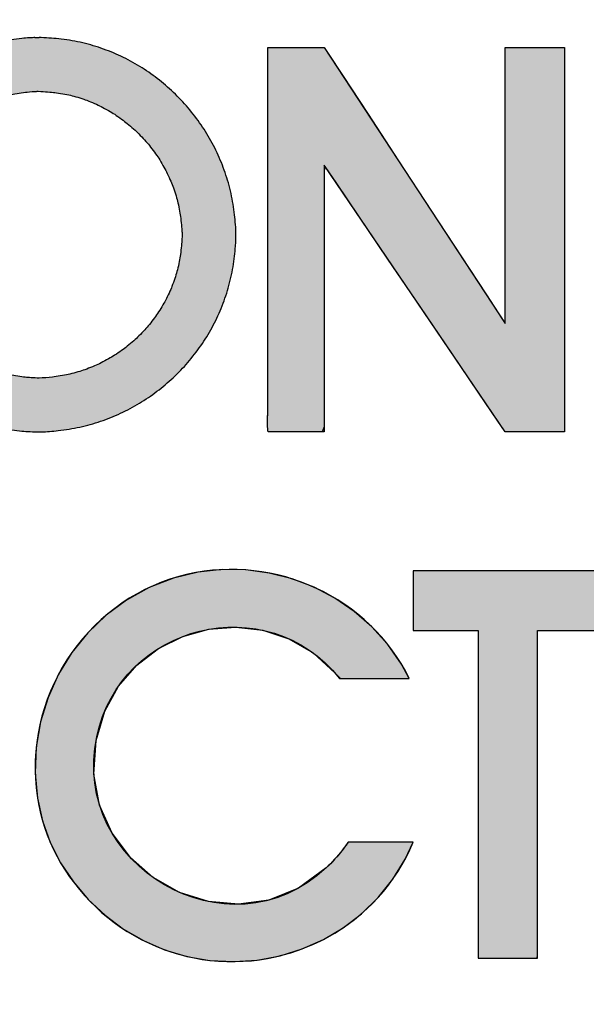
# Model space of a CAD drawing. Header units: inches. Extents: x 0 to 188, y 0 to 141.
# Tile 16 of 23: x 173.75 to 177.15, y 8.37 to 14.29. Entities that reach past the tile are written whole.
import ezdxf
from ezdxf import colors
from ezdxf.entities.mleader import LeaderData, LeaderLine
from ezdxf.math import Vec2, Vec3

# ---------------------------------------------------------------- set-up
doc = ezdxf.new("R2010")
doc.units = ezdxf.units.IN
doc.header["$MEASUREMENT"] = 0
doc.layers.add('Default', color=7, linetype='Continuous')

# ---------------------------------------------------------------- blocks, each defined once
blk = doc.blocks.new('_DOT')
at = {"color": 0}
blk.add_line((0, 0), (-1, 0), dxfattribs=at)
at = {"color": 0, "const_width": 0.333}
blk.add_lwpolyline([(-0.1665, 0, 1), (0.1665, 0, 1)], format="xyb", close=True, dxfattribs=at)
blk = doc.blocks.new('block_2')
at = {"layer": 'Default', "linetype": 'Continuous'}
for points in [[(0.24683, 0.05811), (0.23145, 0.04686), (0.215, 0.04023), (0.1981, 0.03788), (0.18134, 0.03942), (0.16533, 0.04452), (0.15068, 0.05279), (0.13798, 0.06387), (0.12784, 0.07742), (0.12087, 0.09305), (0.11767, 0.11041), (0.11884, 0.12913), (0.1237, 0.14549), (0.13141, 0.15943), (0.14153, 0.17108), (0.15359, 0.18031), (0.16711, 0.187), (0.1816, 0.19102), (0.19658, 0.19224), (0.21158, 0.19054), (0.22611, 0.18578), (0.2397, 0.17786), (0.25187, 0.16663), (0.25487, 0.16367), (0.25699, 0.16367), (0.2604, 0.16367), (0.26474, 0.16367), (0.2697, 0.16367), (0.27491, 0.16367), (0.28006, 0.16367), (0.28478, 0.16367), (0.28875, 0.16367), (0.29163, 0.16367), (0.29307, 0.16367), (0.28884, 0.17158), (0.28122, 0.18255), (0.2724, 0.19238), (0.26252, 0.201), (0.25172, 0.20837), (0.24015, 0.21442), (0.22795, 0.21909), (0.21526, 0.22232), (0.20223, 0.22406), (0.189, 0.22424), (0.17572, 0.2228), (0.16193, 0.2195), (0.1484, 0.21424), (0.13587, 0.2073), (0.12445, 0.19884), (0.11426, 0.18903), (0.1054, 0.17802), (0.09799, 0.16599), (0.09213, 0.1531), (0.08795, 0.13951), (0.08555, 0.1254), (0.08504, 0.11092), (0.08631, 0.09702), (0.08907, 0.08441), (0.0934, 0.07235), (0.09917, 0.06095), (0.10626, 0.05031), (0.11454, 0.04056), (0.12388, 0.03179), (0.13415, 0.02413), (0.14525, 0.01768), (0.15702, 0.01255), (0.16937, 0.00885), (0.18226, 0.00665), (0.19546, 0.00598), (0.20851, 0.00687), (0.22126, 0.00926), (0.23358, 0.0131), (0.24533, 0.01832), (0.25638, 0.02486), (0.26659, 0.03267), (0.27583, 0.04167), (0.28396, 0.05181), (0.29085, 0.06302), (0.29522, 0.07245), (0.29404, 0.07245), (0.2915, 0.07245), (0.28789, 0.07245), (0.28355, 0.07245), (0.27879, 0.07245), (0.27392, 0.07245), (0.26926, 0.07245), (0.26513, 0.07245), (0.26184, 0.07245), (0.25972, 0.07245), (0.25895, 0.07229), (0.25798, 0.07089), (0.25698, 0.06951), (0.25596, 0.06815), (0.25491, 0.06681), (0.25383, 0.06549), (0.25272, 0.0642), (0.25159, 0.06293), (0.25044, 0.06169), (0.24926, 0.06047), (0.24806, 0.05928)], [(0.29526, 0.19042), (0.29609, 0.19042), (0.29835, 0.19042), (0.30175, 0.19042), (0.30595, 0.19042), (0.31064, 0.19042), (0.31551, 0.19042), (0.32023, 0.19042), (0.3245, 0.19042), (0.328, 0.19042), (0.33041, 0.19042), (0.33141, 0.19042), (0.33142, 0.1871), (0.33142, 0.17639), (0.33142, 0.15982), (0.33142, 0.139), (0.33142, 0.11552), (0.33142, 0.09097), (0.33142, 0.06696), (0.33142, 0.04507), (0.33142, 0.02691), (0.33142, 0.01407), (0.33142, 0.00815), (0.33188, 0.00793), (0.33369, 0.00793), (0.33659, 0.00793), (0.34029, 0.00793), (0.34451, 0.00793), (0.34895, 0.00793), (0.35332, 0.00793), (0.35735, 0.00793), (0.36073, 0.00793), (0.36317, 0.00793), (0.3644, 0.00793), (0.36449, 0.00983), (0.36449, 0.01902), (0.36449, 0.03442), (0.36449, 0.05444), (0.36449, 0.07746), (0.36449, 0.10191), (0.36449, 0.12618), (0.36449, 0.14868), (0.36449, 0.16781), (0.36449, 0.18197), (0.36449, 0.18956), (0.36476, 0.19042), (0.36647, 0.19042), (0.36949, 0.19042), (0.37349, 0.19042), (0.37813, 0.19042), (0.3831, 0.19042), (0.38808, 0.19042), (0.39272, 0.19042), (0.39672, 0.19042), (0.39973, 0.19042), (0.40145, 0.19042), (0.40172, 0.19057), (0.40172, 0.19195), (0.40172, 0.19451), (0.40172, 0.19798), (0.40172, 0.20205), (0.40172, 0.20645), (0.40172, 0.21088), (0.40172, 0.21505), (0.40172, 0.21867), (0.40172, 0.22146), (0.40172, 0.22313), (0.39941, 0.22347), (0.39247, 0.22347), (0.38554, 0.22347), (0.3786, 0.22347), (0.37167, 0.22347), (0.36474, 0.22347), (0.3578, 0.22347), (0.35087, 0.22347), (0.34394, 0.22347), (0.337, 0.22347), (0.33007, 0.22347), (0.32409, 0.22347), (0.32146, 0.22347), (0.31882, 0.22347), (0.31618, 0.22347), (0.31354, 0.22347), (0.31091, 0.22347), (0.30827, 0.22347), (0.30563, 0.22347), (0.30299, 0.22347), (0.30036, 0.22347), (0.29772, 0.22347), (0.29538, 0.22346), (0.29532, 0.22263), (0.29528, 0.22063), (0.29525, 0.21769), (0.29524, 0.21408), (0.29523, 0.21003), (0.29523, 0.20579), (0.29524, 0.20161), (0.29524, 0.19774), (0.29525, 0.19442), (0.29526, 0.19189)]]:
    blk.add_hatch(color=7, dxfattribs=at).paths.add_polyline_path(points)
at = {"layer": 'Default', "color": 7, "linetype": 'Continuous'}
blk.add_lwpolyline([(0.24683, 0.05811), (0.23145, 0.04686), (0.215, 0.04023), (0.1981, 0.03788), (0.18134, 0.03942), (0.16533, 0.04452), (0.15068, 0.05279), (0.13798, 0.06387), (0.12784, 0.07742), (0.12087, 0.09305), (0.11767, 0.11041), (0.11884, 0.12913), (0.1237, 0.14549), (0.13141, 0.15943), (0.14153, 0.17108), (0.15359, 0.18031), (0.16711, 0.187), (0.1816, 0.19102), (0.19658, 0.19224), (0.21158, 0.19054), (0.22611, 0.18578), (0.2397, 0.17786), (0.25187, 0.16663), (0.25487, 0.16367), (0.25699, 0.16367), (0.2604, 0.16367), (0.26474, 0.16367), (0.2697, 0.16367), (0.27491, 0.16367), (0.28006, 0.16367), (0.28478, 0.16367), (0.28875, 0.16367), (0.29163, 0.16367), (0.29307, 0.16367), (0.28884, 0.17158), (0.28122, 0.18255), (0.2724, 0.19238), (0.26252, 0.201), (0.25172, 0.20837), (0.24015, 0.21442), (0.22795, 0.21909), (0.21526, 0.22232), (0.20223, 0.22406), (0.189, 0.22424), (0.17572, 0.2228), (0.16193, 0.2195), (0.1484, 0.21424), (0.13587, 0.2073), (0.12445, 0.19884), (0.11426, 0.18903), (0.1054, 0.17802), (0.09799, 0.16599), (0.09213, 0.1531), (0.08795, 0.13951), (0.08555, 0.1254), (0.08504, 0.11092), (0.08631, 0.09702), (0.08907, 0.08441), (0.0934, 0.07235), (0.09917, 0.06095), (0.10626, 0.05031), (0.11454, 0.04056), (0.12388, 0.03179), (0.13415, 0.02413), (0.14525, 0.01768), (0.15702, 0.01255), (0.16937, 0.00885), (0.18226, 0.00665), (0.19546, 0.00598), (0.20851, 0.00687), (0.22126, 0.00926), (0.23358, 0.0131), (0.24533, 0.01832), (0.25638, 0.02486), (0.26659, 0.03267), (0.27583, 0.04167), (0.28396, 0.05181), (0.29085, 0.06302), (0.29522, 0.07245), (0.29404, 0.07245), (0.2915, 0.07245), (0.28789, 0.07245), (0.28355, 0.07245), (0.27879, 0.07245), (0.27392, 0.07245), (0.26926, 0.07245), (0.26513, 0.07245), (0.26184, 0.07245), (0.25972, 0.07245), (0.25895, 0.07229), (0.25798, 0.07089), (0.25698, 0.06951), (0.25596, 0.06815), (0.25491, 0.06681), (0.25383, 0.06549), (0.25272, 0.0642), (0.25159, 0.06293), (0.25044, 0.06169), (0.24926, 0.06047), (0.24806, 0.05928), (0.24683, 0.05811)], close=True, dxfattribs=at)
blk.add_lwpolyline([(0.39247, 0.22347), (0.38554, 0.22347), (0.3786, 0.22347), (0.37167, 0.22347), (0.36474, 0.22347), (0.3578, 0.22347), (0.35087, 0.22347), (0.34394, 0.22347), (0.337, 0.22347), (0.33007, 0.22347), (0.32409, 0.22347), (0.32146, 0.22347), (0.31882, 0.22347), (0.31618, 0.22347), (0.31354, 0.22347), (0.31091, 0.22347), (0.30827, 0.22347), (0.30563, 0.22347), (0.30299, 0.22347), (0.30036, 0.22347), (0.29772, 0.22347), (0.29538, 0.22346), (0.29532, 0.22263), (0.29528, 0.22063), (0.29525, 0.21769), (0.29524, 0.21408), (0.29523, 0.21003), (0.29523, 0.20579), (0.29524, 0.20161), (0.29524, 0.19774), (0.29525, 0.19442), (0.29526, 0.19189), (0.29526, 0.19042), (0.29526, 0.19042), (0.29609, 0.19042), (0.29835, 0.19042), (0.30175, 0.19042), (0.30595, 0.19042), (0.31064, 0.19042), (0.31551, 0.19042), (0.32023, 0.19042), (0.3245, 0.19042), (0.328, 0.19042), (0.33041, 0.19042), (0.33141, 0.19042), (0.33142, 0.1871), (0.33142, 0.17639), (0.33142, 0.15982), (0.33142, 0.139), (0.33142, 0.11552), (0.33142, 0.09097), (0.33142, 0.06696), (0.33142, 0.04507), (0.33142, 0.02691), (0.33142, 0.01407), (0.33142, 0.00815), (0.33188, 0.00793), (0.33369, 0.00793), (0.33659, 0.00793), (0.34029, 0.00793), (0.34451, 0.00793), (0.34895, 0.00793), (0.35332, 0.00793), (0.35735, 0.00793), (0.36073, 0.00793), (0.36317, 0.00793), (0.3644, 0.00793), (0.36449, 0.00983), (0.36449, 0.01902), (0.36449, 0.03442), (0.36449, 0.05444), (0.36449, 0.07746), (0.36449, 0.10191), (0.36449, 0.12618), (0.36449, 0.14868), (0.36449, 0.16781), (0.36449, 0.18197), (0.36449, 0.18956), (0.36476, 0.19042), (0.36647, 0.19042), (0.36949, 0.19042), (0.37349, 0.19042), (0.37813, 0.19042), (0.3831, 0.19042), (0.38808, 0.19042), (0.39272, 0.19042)], dxfattribs=at)
for points, knots in [([(0.29317, 0.16367), (0.27083, 0.20894), (0.21875, 0.23279), (0.16984, 0.22163), (0.11624, 0.20938), (0.07967, 0.1572), (0.08561, 0.10278), (0.08997, 0.05451), (0.13028, 0.01424), (0.17784, 0.00724), (0.22689, -0.00026), (0.27634, 0.02614), (0.29526, 0.07245)], [0, 0, 0, 0, 0.25, 0.25, 0.25, 0.5, 0.5, 0.5, 0.75, 0.75, 0.75, 1, 1, 1, 1]), ([(0.40172, 0.22347), (0.37603, 0.22347), (0.35036, 0.22347), (0.32468, 0.22347), (0.31491, 0.22347), (0.30514, 0.22347), (0.29538, 0.22347), (0.29514, 0.22347), (0.29526, 0.19364), (0.29526, 0.19042)], [0, 0, 0, 0, 0.333333, 0.333333, 0.333333, 0.666667, 0.666667, 0.666667, 1, 1, 1, 1]), ([(0.24683, 0.05811), (0.19257, 0.0074), (0.10403, 0.05945), (0.11926, 0.13128), (0.13251, 0.19393), (0.21412, 0.21437), (0.25433, 0.16367)], [0, 0, 0, 0, 0.5, 0.5, 0.5, 1, 1, 1, 1])]:
    blk.add_open_spline(points, degree=3, knots=knots, dxfattribs=at)
for points in [[(0.29526, 0.19042), (0.29526, 0.19042), (0.33142, 0.19042), (0.33142, 0.19042)], [(0.33142, 0.19042), (0.33142, 0.19042), (0.33142, 0.00793), (0.33142, 0.00793)], [(0.36449, 0.00793), (0.36449, 0.00793), (0.36449, 0.19042), (0.36449, 0.19042)], [(0.36449, 0.19042), (0.36449, 0.19042), (0.40172, 0.19042), (0.40172, 0.19042)], [(0.25433, 0.16367), (0.25433, 0.16367), (0.29317, 0.16367), (0.29317, 0.16367)], [(0.25906, 0.07245), (0.25552, 0.06721), (0.25142, 0.06238), (0.24683, 0.05811)], [(0.29526, 0.07245), (0.29526, 0.07245), (0.25906, 0.07245), (0.25906, 0.07245)], [(0.33142, 0.00793), (0.33142, 0.00793), (0.36449, 0.00793), (0.36449, 0.00793)]]:
    blk.add_open_spline(points, degree=3, dxfattribs=at)
blk = doc.blocks.new('Block1')
at = {"layer": 'Default', "linetype": 'Continuous'}
h = blk.add_hatch(color=7, dxfattribs=at)
edge = h.paths.add_edge_path()
edge.add_spline(control_points=[(2.17777, 1.22006), (2.17707, 1.22003), (2.17586, 1.21996), (2.17326, 1.21981), (2.17188, 1.21972), (2.16649, 1.2191), (2.16251, 1.21853), (2.15431, 1.2168), (2.15052, 1.21575), (2.14263, 1.21308), (2.13899, 1.2116), (2.13155, 1.20809), (2.12809, 1.20619), (2.12115, 1.2019), (2.1179, 1.19962), (2.11151, 1.19462), (2.10851, 1.19199), (2.10271, 1.18634), (2.09999, 1.18339), (2.09483, 1.17716), (2.09244, 1.17393), (2.08796, 1.16717), (2.08592, 1.1637), (2.08218, 1.15646), (2.08053, 1.1528), (2.07758, 1.14515), (2.07633, 1.14132), (2.07423, 1.13331), (2.07342, 1.12936), (2.07222, 1.12107), (2.07187, 1.11702), (2.07163, 1.10864), (2.07175, 1.10464), (2.07244, 1.09649), (2.073, 1.09271), (2.07456, 1.08492), (2.07551, 1.08124), (2.07788, 1.07375), (2.07922, 1.07021), (2.08235, 1.06308), (2.08405, 1.05969), (2.08788, 1.05297), (2.08993, 1.04977), (2.0944, 1.04351), (2.09676, 1.04053), (2.10184, 1.03477), (2.10449, 1.03205), (2.11013, 1.02683), (2.11303, 1.02441), (2.11919, 1.01978), (2.12231, 1.01768), (2.12894, 1.01371), (2.13225, 1.01195), (2.13932, 1.00868), (2.14278, 1.00729), (2.15023, 1.00479), (2.15382, 1.00379), (2.16158, 1.00211), (2.16531, 1.00153), (2.17078, 1.00091), (2.17228, 1.0008), (2.17542, 1.00061), (2.17706, 1.00052), (2.18311, 1.00055), (2.18447, 1.00065), (2.18743, 1.00086), (2.18904, 1.00098), (2.19476, 1.00167), (2.19872, 1.00231), (2.20667, 1.00406), (2.21047, 1.00513), (2.21812, 1.00772), (2.22176, 1.00918), (2.22901, 1.01256), (2.23247, 1.0144), (2.23927, 1.0185), (2.24251, 1.02069), (2.24882, 1.02546), (2.2518, 1.02798), (2.25757, 1.03338), (2.26026, 1.03619), (2.26543, 1.04217), (2.26782, 1.04524), (2.27234, 1.05176), (2.27438, 1.05506), (2.27819, 1.06207), (2.27986, 1.06557), (2.28292, 1.07302), (2.2842, 1.07669), (2.28643, 1.08452), (2.2873, 1.08835), (2.28834, 1.09448), (2.28858, 1.09639), (2.28901, 1.10011), (2.2892, 1.10192), (2.28946, 1.10479), (2.2895, 1.10578), (2.28957, 1.1077), (2.2896, 1.10862), (2.28962, 1.11118), (2.2896, 1.11176), (2.28956, 1.11311), (2.28953, 1.11388), (2.28931, 1.11645), (2.28915, 1.1182), (2.28878, 1.12184), (2.28858, 1.12372), (2.28763, 1.12986), (2.28683, 1.13371), (2.28472, 1.14159), (2.2835, 1.14532), (2.28057, 1.15283), (2.27894, 1.1564), (2.27524, 1.1635), (2.27324, 1.16688), (2.26884, 1.17351), (2.26649, 1.17667), (2.26142, 1.18279), (2.25876, 1.18568), (2.25308, 1.19123), (2.25013, 1.19383), (2.2439, 1.19877), (2.2407, 1.20104), (2.23396, 1.2053), (2.23055, 1.20721), (2.22333, 1.21074), (2.21974, 1.21227), (2.21211, 1.21501), (2.20837, 1.21613), (2.20038, 1.21801), (2.19651, 1.2187), (2.18869, 1.21963), (2.18514, 1.21982), (2.18086, 1.22009), (2.18045, 1.22011), (2.18004, 1.22013)], knot_values=[0, 0, 0, 0, 0.006253, 0.006253, 0.012505, 0.012505, 0.030829, 0.030829, 0.048882, 0.048882, 0.066764, 0.066764, 0.084548, 0.084548, 0.102286, 0.102286, 0.120012, 0.120012, 0.137747, 0.137747, 0.15551, 0.15551, 0.173315, 0.173315, 0.191184, 0.191184, 0.20915, 0.20915, 0.227262, 0.227262, 0.245593, 0.245593, 0.263702, 0.263702, 0.281026, 0.281026, 0.298163, 0.298163, 0.315172, 0.315172, 0.332097, 0.332097, 0.348969, 0.348969, 0.365805, 0.365805, 0.382621, 0.382621, 0.39943, 0.39943, 0.41625, 0.41625, 0.433104, 0.433104, 0.450033, 0.450033, 0.467091, 0.467091, 0.484355, 0.484355, 0.491212, 0.491212, 0.49807, 0.49807, 0.505746, 0.505746, 0.513421, 0.513421, 0.531337, 0.531337, 0.549023, 0.549023, 0.566548, 0.566548, 0.583962, 0.583962, 0.601305, 0.601305, 0.618607, 0.618607, 0.635893, 0.635893, 0.65319, 0.65319, 0.67053, 0.67053, 0.687954, 0.687954, 0.705517, 0.705517, 0.72329, 0.72329, 0.732328, 0.732328, 0.741367, 0.741367, 0.744906, 0.744906, 0.748446, 0.748446, 0.750825, 0.750825, 0.753204, 0.753204, 0.762224, 0.762224, 0.771244, 0.771244, 0.789037, 0.789037, 0.806664, 0.806664, 0.824184, 0.824184, 0.841639, 0.841639, 0.859056, 0.859056, 0.876456, 0.876456, 0.893855, 0.893855, 0.91127, 0.91127, 0.928728, 0.928728, 0.946265, 0.946265, 0.963936, 0.963936, 0.981815, 0.981815, 0.998218, 0.998218, 1, 1, 1, 1], degree=3, periodic=0)
edge.add_line((2.18004, 1.22013), (2.17777, 1.22006))
edge = h.paths.add_edge_path()
edge.add_spline(control_points=[(2.17867, 1.19007), (2.17774, 1.19001), (2.17497, 1.18989), (2.17104, 1.18945), (2.16692, 1.18883), (2.16235, 1.18787), (2.15839, 1.18678), (2.15398, 1.18529), (2.15021, 1.18376), (2.14597, 1.18176), (2.14241, 1.17982), (2.13838, 1.17732), (2.13507, 1.17501), (2.1313, 1.17205), (2.12826, 1.16939), (2.12479, 1.16601), (2.12205, 1.16304), (2.11895, 1.15929), (2.11654, 1.15604), (2.11384, 1.15197), (2.11179, 1.14848), (2.10955, 1.14415), (2.10788, 1.14044), (2.10614, 1.13592), (2.10487, 1.13203), (2.10365, 1.12736), (2.10282, 1.12332), (2.10213, 1.11853), (2.10177, 1.11438), (2.10163, 1.10958), (2.10175, 1.10546), (2.10215, 1.10084), (2.10271, 1.09694), (2.1036, 1.09249), (2.10458, 1.08872), (2.10595, 1.08439), (2.10732, 1.08077), (2.10915, 1.07659), (2.11088, 1.07315), (2.11315, 1.06916), (2.11522, 1.06593), (2.11789, 1.06219), (2.12028, 1.05919), (2.12332, 1.05573), (2.12599, 1.05299), (2.12935, 1.04988), (2.13229, 1.04743), (2.13593, 1.0447), (2.1391, 1.04256), (2.14296, 1.04024), (2.14635, 1.03845), (2.15039, 1.03657), (2.15397, 1.03515), (2.15816, 1.03374), (2.1619, 1.0327), (2.16621, 1.03177), (2.17009, 1.03116), (2.17403, 1.03072), (2.17703, 1.03056), (2.18013, 1.03041), (2.18199, 1.03056), (2.18545, 1.03076), (2.18987, 1.03128), (2.1939, 1.03193), (2.19855, 1.03296), (2.20242, 1.03404), (2.2069, 1.03556), (2.2106, 1.03705), (2.21488, 1.03904), (2.21838, 1.0409), (2.22243, 1.04334), (2.2257, 1.04555), (2.22946, 1.0484), (2.23247, 1.05094), (2.23591, 1.05416), (2.23864, 1.057), (2.24171, 1.06055), (2.24412, 1.06366), (2.24678, 1.0675), (2.24886, 1.07086), (2.25108, 1.07494), (2.25279, 1.07852), (2.25455, 1.08281), (2.25586, 1.08659), (2.25714, 1.09106), (2.25803, 1.09501), (2.25879, 1.09966), (2.25923, 1.10375), (2.25955, 1.10706), (2.25959, 1.1086), (2.25963, 1.11021), (2.25962, 1.1109), (2.25959, 1.11195), (2.25933, 1.11493), (2.25895, 1.11902), (2.25826, 1.12368), (2.25743, 1.12764), (2.25622, 1.13218), (2.25497, 1.13599), (2.25326, 1.14038), (2.25161, 1.14401), (2.24942, 1.14821), (2.2474, 1.15163), (2.24476, 1.15559), (2.24239, 1.15877), (2.23935, 1.16245), (2.23666, 1.16537), (2.23325, 1.16871), (2.23028, 1.17132), (2.22655, 1.17427), (2.22332, 1.17657), (2.21933, 1.17909), (2.21586, 1.18103), (2.21165, 1.18309), (2.20798, 1.18465), (2.2036, 1.18623), (2.19974, 1.18738), (2.19521, 1.18845), (2.19121, 1.18916), (2.18677, 1.18967), (2.18321, 1.1899), (2.17961, 1.19013), (2.17909, 1.19014), (2.17877, 1.19009), (2.17867, 1.19007)], knot_values=[0, 0, 0, 0, 0.012505, 0.012505, 0.030829, 0.030829, 0.048882, 0.048882, 0.066764, 0.066764, 0.084548, 0.084548, 0.102286, 0.102286, 0.120012, 0.120012, 0.137747, 0.137747, 0.15551, 0.15551, 0.173315, 0.173315, 0.191184, 0.191184, 0.20915, 0.20915, 0.227262, 0.227262, 0.245593, 0.245593, 0.263702, 0.263702, 0.281026, 0.281026, 0.298163, 0.298163, 0.315172, 0.315172, 0.332097, 0.332097, 0.348969, 0.348969, 0.365805, 0.365805, 0.382621, 0.382621, 0.39943, 0.39943, 0.41625, 0.41625, 0.433104, 0.433104, 0.450033, 0.450033, 0.467091, 0.467091, 0.484355, 0.484355, 0.49807, 0.49807, 0.49807, 0.513421, 0.513421, 0.531337, 0.531337, 0.549023, 0.549023, 0.566548, 0.566548, 0.583962, 0.583962, 0.601305, 0.601305, 0.618607, 0.618607, 0.635893, 0.635893, 0.65319, 0.65319, 0.67053, 0.67053, 0.687954, 0.687954, 0.705517, 0.705517, 0.72329, 0.72329, 0.741367, 0.741367, 0.748446, 0.748446, 0.748446, 0.753204, 0.753204, 0.771244, 0.771244, 0.789037, 0.789037, 0.806664, 0.806664, 0.824184, 0.824184, 0.841639, 0.841639, 0.859056, 0.859056, 0.876456, 0.876456, 0.893855, 0.893855, 0.91127, 0.91127, 0.928728, 0.928728, 0.946265, 0.946265, 0.963936, 0.963936, 0.981815, 0.981815, 0.998218, 0.998218, 0.998218, 1, 1, 1, 1], degree=3, periodic=0)
blk.add_hatch(color=7, dxfattribs=at).paths.add_polyline_path([(2.3073, 1.21448), (2.3073, 1.19871), (2.3073, 1.18293), (2.3073, 1.16716), (2.3073, 1.15138), (2.3073, 1.13561), (2.3073, 1.11983), (2.3073, 1.10406), (2.3073, 1.08828), (2.3073, 1.07727), (2.3073, 1.06864), (2.3073, 1.06001), (2.3073, 1.05138), (2.3073, 1.04275), (2.3073, 1.03412), (2.3073, 1.0255), (2.3073, 1.01687), (2.3073, 1.01096), (2.30727, 1.01006), (2.30723, 1.00867), (2.3072, 1.00697), (2.30718, 1.00516), (2.3072, 1.00342), (2.30727, 1.00194), (2.30742, 1.00092), (2.30765, 1.00054), (2.31138, 1.00054), (2.31512, 1.00054), (2.31885, 1.00054), (2.32258, 1.00054), (2.32631, 1.00054), (2.33004, 1.00054), (2.33378, 1.00054), (2.33752, 1.00054), (2.33877, 1.00323), (2.33877, 1.01597), (2.33877, 1.0364), (2.33877, 1.06144), (2.33877, 1.08803), (2.33877, 1.11307), (2.33877, 1.1335), (2.33877, 1.14624), (2.33924, 1.14824), (2.34567, 1.13875), (2.35802, 1.12054), (2.37419, 1.0967), (2.3921, 1.07028), (2.40967, 1.04439), (2.4248, 1.02208), (2.43541, 1.00643), (2.43941, 1.00054), (2.44072, 1.00054), (2.44421, 1.00054), (2.44918, 1.00054), (2.45496, 1.00054), (2.46085, 1.00054), (2.46617, 1.00054), (2.47023, 1.00054), (2.47235, 1.00054), (2.4725, 1.00442), (2.4725, 1.02279), (2.4725, 1.05224), (2.4725, 1.08835), (2.4725, 1.12667), (2.4725, 1.16278), (2.4725, 1.19223), (2.4725, 1.2106), (2.47235, 1.21448), (2.47023, 1.21448), (2.46617, 1.21448), (2.46085, 1.21448), (2.45496, 1.21448), (2.44918, 1.21448), (2.44421, 1.21448), (2.44072, 1.21448), (2.43941, 1.21448), (2.43941, 1.20838), (2.43941, 1.19218), (2.43941, 1.16909), (2.43941, 1.14227), (2.43941, 1.11493), (2.43941, 1.09024), (2.43941, 1.07139), (2.43941, 1.06156), (2.43758, 1.06364), (2.42894, 1.07682), (2.41508, 1.09797), (2.3981, 1.1239), (2.38007, 1.15143), (2.36309, 1.17736), (2.34923, 1.19851), (2.34059, 1.21169), (2.33862, 1.21448), (2.33661, 1.21448), (2.33275, 1.21448), (2.32769, 1.21448), (2.32209, 1.21448), (2.3166, 1.21448), (2.31187, 1.21448), (2.30855, 1.21448)])
at = {"layer": 'Default', "color": 7, "linetype": 'Continuous'}
blk.add_line((2.17777, 1.22006), (2.18004, 1.22013), dxfattribs=at)
blk.add_lwpolyline([(2.3073, 1.21448), (2.30855, 1.21448), (2.31187, 1.21448), (2.3166, 1.21448), (2.32209, 1.21448), (2.32769, 1.21448), (2.33275, 1.21448), (2.33661, 1.21448), (2.33862, 1.21448), (2.34059, 1.21169), (2.34923, 1.19851), (2.36309, 1.17736), (2.38007, 1.15143), (2.3981, 1.1239), (2.41508, 1.09797), (2.42894, 1.07682), (2.43758, 1.06364), (2.43941, 1.06156), (2.43941, 1.07139), (2.43941, 1.09024), (2.43941, 1.11493), (2.43941, 1.14227), (2.43941, 1.16909), (2.43941, 1.19218), (2.43941, 1.20838), (2.43941, 1.21448), (2.44072, 1.21448), (2.44421, 1.21448), (2.44918, 1.21448), (2.45496, 1.21448), (2.46085, 1.21448), (2.46617, 1.21448), (2.47023, 1.21448), (2.47235, 1.21448), (2.4725, 1.2106), (2.4725, 1.19223), (2.4725, 1.16278), (2.4725, 1.12667), (2.4725, 1.08835), (2.4725, 1.05224), (2.4725, 1.02279), (2.4725, 1.00442), (2.47235, 1.00054), (2.47023, 1.00054), (2.46617, 1.00054), (2.46085, 1.00054), (2.45496, 1.00054), (2.44918, 1.00054), (2.44421, 1.00054), (2.44072, 1.00054), (2.43941, 1.00054), (2.43541, 1.00643), (2.4248, 1.02208), (2.40967, 1.04439), (2.3921, 1.07028), (2.37419, 1.0967), (2.35802, 1.12054), (2.34567, 1.13875), (2.33924, 1.14824), (2.33877, 1.14624), (2.33877, 1.1335), (2.33877, 1.11307), (2.33877, 1.08803), (2.33877, 1.06144), (2.33877, 1.0364), (2.33877, 1.01597), (2.33877, 1.00323), (2.33752, 1.00054), (2.33378, 1.00054), (2.33004, 1.00054), (2.32631, 1.00054), (2.32258, 1.00054), (2.31885, 1.00054), (2.31512, 1.00054), (2.31138, 1.00054), (2.30765, 1.00054), (2.30742, 1.00092), (2.30727, 1.00194), (2.3072, 1.00342), (2.30718, 1.00516), (2.3072, 1.00697), (2.30723, 1.00867), (2.30727, 1.01006), (2.3073, 1.01096), (2.3073, 1.01687), (2.3073, 1.0255), (2.3073, 1.03412), (2.3073, 1.04275), (2.3073, 1.05138), (2.3073, 1.06001), (2.3073, 1.06864), (2.3073, 1.07727), (2.3073, 1.08828), (2.3073, 1.10406), (2.3073, 1.11983), (2.3073, 1.13561), (2.3073, 1.15138), (2.3073, 1.16716), (2.3073, 1.18293), (2.3073, 1.19871), (2.3073, 1.21448)], close=True, dxfattribs=at)
for points, knots in [([(2.17777, 1.22006), (2.17707, 1.22003), (2.17586, 1.21996), (2.17326, 1.21981), (2.17188, 1.21972), (2.16649, 1.2191), (2.16251, 1.21853), (2.15431, 1.2168), (2.15052, 1.21575), (2.14263, 1.21308), (2.13899, 1.2116), (2.13155, 1.20809), (2.12809, 1.20619), (2.12115, 1.2019), (2.1179, 1.19962), (2.11151, 1.19462), (2.10851, 1.19199), (2.10271, 1.18634), (2.09999, 1.18339), (2.09483, 1.17716), (2.09244, 1.17393), (2.08796, 1.16717), (2.08592, 1.1637), (2.08218, 1.15646), (2.08053, 1.1528), (2.07758, 1.14515), (2.07633, 1.14132), (2.07423, 1.13331), (2.07342, 1.12936), (2.07222, 1.12107), (2.07187, 1.11702), (2.07163, 1.10864), (2.07175, 1.10464), (2.07244, 1.09649), (2.073, 1.09271), (2.07456, 1.08492), (2.07551, 1.08124), (2.07788, 1.07375), (2.07922, 1.07021), (2.08235, 1.06308), (2.08405, 1.05969), (2.08788, 1.05297), (2.08993, 1.04977), (2.0944, 1.04351), (2.09676, 1.04053), (2.10184, 1.03477), (2.10449, 1.03205), (2.11013, 1.02683), (2.11303, 1.02441), (2.11919, 1.01978), (2.12231, 1.01768), (2.12894, 1.01371), (2.13225, 1.01195), (2.13932, 1.00868), (2.14278, 1.00729), (2.15023, 1.00479), (2.15382, 1.00379), (2.16158, 1.00211), (2.16531, 1.00153), (2.17078, 1.00091), (2.17228, 1.0008), (2.17542, 1.00061), (2.17706, 1.00052), (2.18311, 1.00055), (2.18447, 1.00065), (2.18743, 1.00086), (2.18904, 1.00098), (2.19476, 1.00167), (2.19872, 1.00231), (2.20667, 1.00406), (2.21047, 1.00513), (2.21812, 1.00772), (2.22176, 1.00918), (2.22901, 1.01256), (2.23247, 1.0144), (2.23927, 1.0185), (2.24251, 1.02069), (2.24882, 1.02546), (2.2518, 1.02798), (2.25757, 1.03338), (2.26026, 1.03619), (2.26543, 1.04217), (2.26782, 1.04524), (2.27234, 1.05176), (2.27438, 1.05506), (2.27819, 1.06207), (2.27986, 1.06557), (2.28292, 1.07302), (2.2842, 1.07669), (2.28643, 1.08452), (2.2873, 1.08835), (2.28834, 1.09448), (2.28858, 1.09639), (2.28901, 1.10011), (2.2892, 1.10192), (2.28946, 1.10479), (2.2895, 1.10578), (2.28957, 1.1077), (2.2896, 1.10862), (2.28962, 1.11118), (2.2896, 1.11176), (2.28956, 1.11311), (2.28953, 1.11388), (2.28931, 1.11645), (2.28915, 1.1182), (2.28878, 1.12184), (2.28858, 1.12372), (2.28763, 1.12986), (2.28683, 1.13371), (2.28472, 1.14159), (2.2835, 1.14532), (2.28057, 1.15283), (2.27894, 1.1564), (2.27524, 1.1635), (2.27324, 1.16688), (2.26884, 1.17351), (2.26649, 1.17667), (2.26142, 1.18279), (2.25876, 1.18568), (2.25308, 1.19123), (2.25013, 1.19383), (2.2439, 1.19877), (2.2407, 1.20104), (2.23396, 1.2053), (2.23055, 1.20721), (2.22333, 1.21074), (2.21974, 1.21227), (2.21211, 1.21501), (2.20837, 1.21613), (2.20038, 1.21801), (2.19651, 1.2187), (2.18869, 1.21963), (2.18514, 1.21982), (2.18086, 1.22009), (2.18045, 1.22011), (2.18004, 1.22013)], [0, 0, 0, 0, 0.006253, 0.006253, 0.012505, 0.012505, 0.030829, 0.030829, 0.048882, 0.048882, 0.066764, 0.066764, 0.084548, 0.084548, 0.102286, 0.102286, 0.120012, 0.120012, 0.137747, 0.137747, 0.15551, 0.15551, 0.173315, 0.173315, 0.191184, 0.191184, 0.20915, 0.20915, 0.227262, 0.227262, 0.245593, 0.245593, 0.263702, 0.263702, 0.281026, 0.281026, 0.298163, 0.298163, 0.315172, 0.315172, 0.332097, 0.332097, 0.348969, 0.348969, 0.365805, 0.365805, 0.382621, 0.382621, 0.39943, 0.39943, 0.41625, 0.41625, 0.433104, 0.433104, 0.450033, 0.450033, 0.467091, 0.467091, 0.484355, 0.484355, 0.491212, 0.491212, 0.49807, 0.49807, 0.505746, 0.505746, 0.513421, 0.513421, 0.531337, 0.531337, 0.549023, 0.549023, 0.566548, 0.566548, 0.583962, 0.583962, 0.601305, 0.601305, 0.618607, 0.618607, 0.635893, 0.635893, 0.65319, 0.65319, 0.67053, 0.67053, 0.687954, 0.687954, 0.705517, 0.705517, 0.72329, 0.72329, 0.732328, 0.732328, 0.741367, 0.741367, 0.744906, 0.744906, 0.748446, 0.748446, 0.750825, 0.750825, 0.753204, 0.753204, 0.762224, 0.762224, 0.771244, 0.771244, 0.789037, 0.789037, 0.806664, 0.806664, 0.824184, 0.824184, 0.841639, 0.841639, 0.859056, 0.859056, 0.876456, 0.876456, 0.893855, 0.893855, 0.91127, 0.91127, 0.928728, 0.928728, 0.946265, 0.946265, 0.963936, 0.963936, 0.981815, 0.981815, 0.998218, 0.998218, 1, 1, 1, 1]), ([(2.33877, 1.00054), (2.32836, 1.00054), (2.31803, 1.00054), (2.30765, 1.00054), (2.30686, 1.00054), (2.3073, 1.01015), (2.3073, 1.01112), (2.3073, 1.03508), (2.3073, 1.05905), (2.3073, 1.08302), (2.3073, 1.12684), (2.3073, 1.17066), (2.3073, 1.21448)], [0, 0, 0, 0, 0.25, 0.25, 0.25, 0.5, 0.5, 0.5, 0.75, 0.75, 0.75, 1, 1, 1, 1]), ([(2.17867, 1.19007), (2.17774, 1.19001), (2.17497, 1.18989), (2.17104, 1.18945), (2.16692, 1.18883), (2.16235, 1.18787), (2.15839, 1.18678), (2.15398, 1.18529), (2.15021, 1.18376), (2.14597, 1.18176), (2.14241, 1.17982), (2.13838, 1.17732), (2.13507, 1.17501), (2.1313, 1.17205), (2.12826, 1.16939), (2.12479, 1.16601), (2.12205, 1.16304), (2.11895, 1.15929), (2.11654, 1.15604), (2.11384, 1.15197), (2.11179, 1.14848), (2.10955, 1.14415), (2.10788, 1.14044), (2.10614, 1.13592), (2.10487, 1.13203), (2.10365, 1.12736), (2.10282, 1.12332), (2.10213, 1.11853), (2.10177, 1.11438), (2.10163, 1.10958), (2.10175, 1.10546), (2.10215, 1.10084), (2.10271, 1.09694), (2.1036, 1.09249), (2.10458, 1.08872), (2.10595, 1.08439), (2.10732, 1.08077), (2.10915, 1.07659), (2.11088, 1.07315), (2.11315, 1.06916), (2.11522, 1.06593), (2.11789, 1.06219), (2.12028, 1.05919), (2.12332, 1.05573), (2.12599, 1.05299), (2.12935, 1.04988), (2.13229, 1.04743), (2.13593, 1.0447), (2.1391, 1.04256), (2.14296, 1.04024), (2.14635, 1.03845), (2.15039, 1.03657), (2.15397, 1.03515), (2.15816, 1.03374), (2.1619, 1.0327), (2.16621, 1.03177), (2.17009, 1.03116), (2.17403, 1.03072), (2.17703, 1.03056), (2.18013, 1.03041), (2.18199, 1.03056), (2.18545, 1.03076), (2.18987, 1.03128), (2.1939, 1.03193), (2.19855, 1.03296), (2.20242, 1.03404), (2.2069, 1.03556), (2.2106, 1.03705), (2.21488, 1.03904), (2.21838, 1.0409), (2.22243, 1.04334), (2.2257, 1.04555), (2.22946, 1.0484), (2.23247, 1.05094), (2.23591, 1.05416), (2.23864, 1.057), (2.24171, 1.06055), (2.24412, 1.06366), (2.24678, 1.0675), (2.24886, 1.07086), (2.25108, 1.07494), (2.25279, 1.07852), (2.25455, 1.08281), (2.25586, 1.08659), (2.25714, 1.09106), (2.25803, 1.09501), (2.25879, 1.09966), (2.25923, 1.10375), (2.25955, 1.10706), (2.25959, 1.1086), (2.25963, 1.11021), (2.25962, 1.1109), (2.25959, 1.11195), (2.25933, 1.11493), (2.25895, 1.11902), (2.25826, 1.12368), (2.25743, 1.12764), (2.25622, 1.13218), (2.25497, 1.13599), (2.25326, 1.14038), (2.25161, 1.14401), (2.24942, 1.14821), (2.2474, 1.15163), (2.24476, 1.15559), (2.24239, 1.15877), (2.23935, 1.16245), (2.23666, 1.16537), (2.23325, 1.16871), (2.23028, 1.17132), (2.22655, 1.17427), (2.22332, 1.17657), (2.21933, 1.17909), (2.21586, 1.18103), (2.21165, 1.18309), (2.20798, 1.18465), (2.2036, 1.18623), (2.19974, 1.18738), (2.19521, 1.18845), (2.19121, 1.18916), (2.18677, 1.18967), (2.18321, 1.1899), (2.17961, 1.19013), (2.17909, 1.19014), (2.17877, 1.19009), (2.17867, 1.19007)], [0, 0, 0, 0, 0.012505, 0.012505, 0.030829, 0.030829, 0.048882, 0.048882, 0.066764, 0.066764, 0.084548, 0.084548, 0.102286, 0.102286, 0.120012, 0.120012, 0.137747, 0.137747, 0.15551, 0.15551, 0.173315, 0.173315, 0.191184, 0.191184, 0.20915, 0.20915, 0.227262, 0.227262, 0.245593, 0.245593, 0.263702, 0.263702, 0.281026, 0.281026, 0.298163, 0.298163, 0.315172, 0.315172, 0.332097, 0.332097, 0.348969, 0.348969, 0.365805, 0.365805, 0.382621, 0.382621, 0.39943, 0.39943, 0.41625, 0.41625, 0.433104, 0.433104, 0.450033, 0.450033, 0.467091, 0.467091, 0.484355, 0.484355, 0.49807, 0.49807, 0.49807, 0.513421, 0.513421, 0.531337, 0.531337, 0.549023, 0.549023, 0.566548, 0.566548, 0.583962, 0.583962, 0.601305, 0.601305, 0.618607, 0.618607, 0.635893, 0.635893, 0.65319, 0.65319, 0.67053, 0.67053, 0.687954, 0.687954, 0.705517, 0.705517, 0.72329, 0.72329, 0.741367, 0.741367, 0.748446, 0.748446, 0.748446, 0.753204, 0.753204, 0.771244, 0.771244, 0.789037, 0.789037, 0.806664, 0.806664, 0.824184, 0.824184, 0.841639, 0.841639, 0.859056, 0.859056, 0.876456, 0.876456, 0.893855, 0.893855, 0.91127, 0.91127, 0.928728, 0.928728, 0.946265, 0.946265, 0.963936, 0.963936, 0.981815, 0.981815, 0.998218, 0.998218, 0.998218, 1, 1, 1, 1])]:
    blk.add_open_spline(points, degree=3, knots=knots, dxfattribs=at)
for points in [[(2.3073, 1.21448), (2.3073, 1.21448), (2.33877, 1.21448), (2.33877, 1.21448)], [(2.33877, 1.21448), (2.33877, 1.21448), (2.43941, 1.06085), (2.43941, 1.06085)], [(2.43941, 1.06085), (2.43941, 1.06085), (2.43941, 1.21448), (2.43941, 1.21448)], [(2.43941, 1.21448), (2.43941, 1.21448), (2.4725, 1.21448), (2.4725, 1.21448)], [(2.4725, 1.21448), (2.4725, 1.21448), (2.4725, 1.00054), (2.4725, 1.00054)], [(2.43941, 1.00054), (2.43941, 1.00054), (2.33877, 1.14893), (2.33877, 1.14893)], [(2.33877, 1.14893), (2.33877, 1.14893), (2.33877, 1.00054), (2.33877, 1.00054)], [(2.4725, 1.00054), (2.4725, 1.00054), (2.43941, 1.00054), (2.43941, 1.00054)]]:
    blk.add_open_spline(points, degree=3, dxfattribs=at)
at = {"layer": 'Default', "color": 7}
blk.add_blockref('block_2', (2.0929, 0.69957), dxfattribs=at)
blk = doc.blocks.new('Block13')
at = {"layer": 'Default', "color": 7}
blk.add_blockref('Block1', (0.03706, 0.08409), dxfattribs=at)
blk = doc.blocks.new('Block11')
at = {"layer": 'Default', "color": 7}
blk.add_blockref('Block13', (0, 0), dxfattribs=at)
blk = doc.blocks.new('Block10')
at = {"layer": 'Default', "color": 7}
blk.add_blockref('Block11', (0, 0), dxfattribs=at)
blk = doc.blocks.new('Block222')
at = {"layer": 'Default', "color": 7, "xscale": 15, "yscale": 15, "zscale": 15}
blk.add_blockref('Block10', (121.7133, -88.163), dxfattribs=at)
at = {"layer": 'Default', "color": 7, "linetype": 'Continuous'}
ml = blk.add_multileader_mtext('Standard', dxfattribs=at)
ml.set_content('{\\pxsm0.9;\\fArial|b1||i0||c0|p34;\\W1.;SDC249U36BK\\P}', color=7)
ml.set_leader_properties()
ml.set_arrow_properties(name='DOT')
ml.build(insert=Vec2(0, 0))
ml.multileader.update_dxf_attribs({"leader_type": 0, "dogleg_length": 0, "arrow_head_size": 2.25})
ctx = ml.context
ctx.base_point, ctx.char_height, ctx.arrow_head_size, ctx.landing_gap_size = Vec3(152.3187, -85.8331), 2.25, 2.25, 0.7875
ctx.text_align_type = 1
notes = []
notes.append((ctx, [(0, (0, 0, 0), (0, 0), (1, 0), 1, [])]))
ctx.mtext.insert, ctx.mtext.alignment = Vec3(163.4325, -84.6867), 2
for ctx, leaders in notes:
    for number, flags, end, landing, length, lines in leaders:
        leader = LeaderData()
        leader.index, (leader.has_last_leader_line, leader.has_dogleg_vector, leader.attachment_direction) = number, flags
        leader.last_leader_point, leader.dogleg_vector, leader.dogleg_length = Vec3(end), Vec3(landing), length
        for number, points, colour, breaks in lines:
            line = LeaderLine()
            line.index, line.vertices, line.color, line.breaks = number, Vec3.list(points), colors.encode_raw_color(colour), breaks
            leader.lines.append(line)
        ctx.leaders.append(leader)

msp = doc.modelspace()

# ---------------------------------------------------------------- block references
at = {"layer": 'Default', "color": 7, "xscale": 0.72, "yscale": 0.72, "zscale": 0.72}
msp.add_blockref('Block222', (62.2859, 63.58), dxfattribs=at)

doc.saveas('drawing.dxf')
